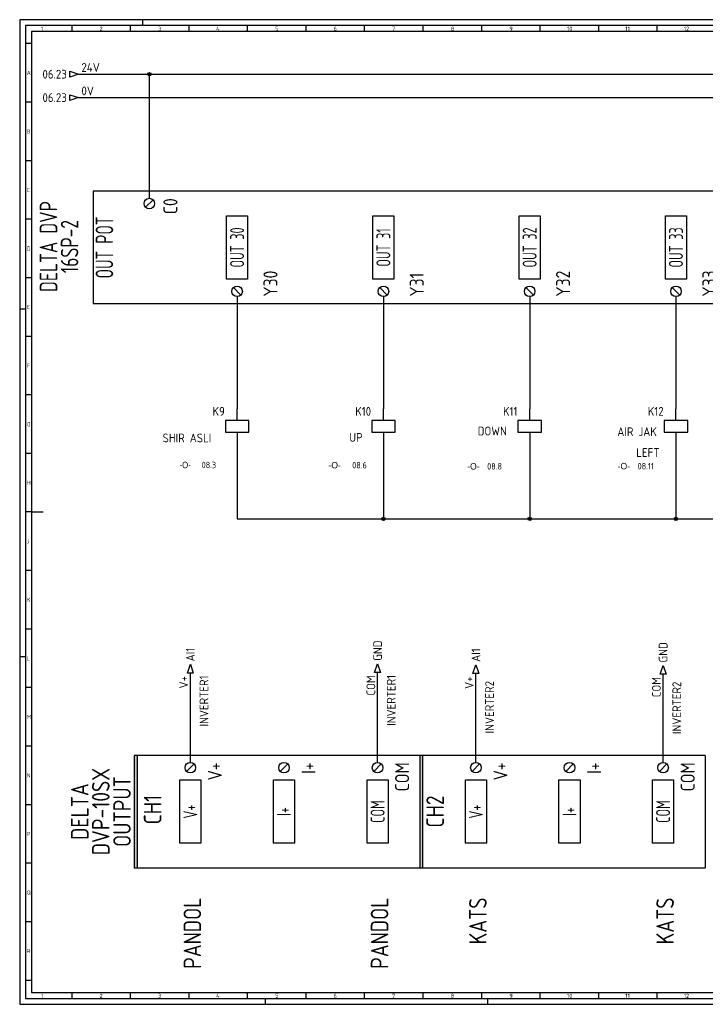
# Model space of a CAD drawing. Header units: millimetres. Extents: x 0 to 1189, y 5 to 846.
# Tile 1 of 2: x 0 to 586, y 5 to 846. Entities that reach past the tile are written whole.
import ezdxf
from ezdxf.enums import TextEntityAlignment as Align

# ---------------------------------------------------------------- set-up
doc = ezdxf.new("R2010")
doc.units = ezdxf.units.MM
doc.header["$LTSCALE"] = 12
for name, color, linetype in [('035', 5, 'Continuous'), ('07', 7, 'Continuous'), ('DESC', 1, 'Continuous'), ('MISC', 2, 'Continuous'), ('RED_2.5mm^2', 1, 'Continuous'), ('SYMS', 7, 'Continuous'), ('TAGS', 51, 'Continuous'), ('TERMS', 4, 'Continuous'), ('WIREREF', 61, 'Continuous'), ('WIREREF_DEST', 61, 'Continuous'), ('XREF', 7, 'Continuous')]:
    doc.layers.add(name, color=color, linetype=linetype)
doc.styles.add('ISO Proportional', font='isocp.shx')
doc.styles.add('WD_IEC', font='ISOCP2.shx', dxfattribs={"width": 0.9, "height": 4})

# ---------------------------------------------------------------- blocks, each defined once
blk = doc.blocks.new('IEC_border_a0')
at = {"layer": '035', "color": 0}
for p, q in [((0, 841), (0, 0)), ((1189, 841), (0, 841)), ((44.5, 836), (44.5, 831)), ((94.5, 836), (94.5, 831)), ((105, 841), (105, 836)), ((144.5, 836), (144.5, 831)), ((194.5, 836), (194.5, 831)), ((244.5, 836), (244.5, 831)), ((294.5, 836), (294.5, 831)), ((344.5, 836), (344.5, 831)), ((394.5, 836), (394.5, 831)), ((444.5, 836), (444.5, 831)), ((494.5, 836), (494.5, 831)), ((544.5, 836), (544.5, 831)), ((9.98, 820.54), (5, 820.54)), ((9.98, 770.54), (5, 770.54)), ((9.98, 720.54), (5, 720.54)), ((9.98, 670.54), (5, 670.54)), ((9.98, 620.54), (5, 620.54)), ((0, 594), (5, 594)), ((10, 570.5), (5.02, 570.5)), ((10, 520.5), (5, 520.5)), ((10, 470.5), (5.02, 470.5)), ((10, 420.5), (5.02, 420.5)), ((10, 370.5), (5.02, 370.5)), ((10, 320.5), (5.02, 320.5)), ((0, 297), (5, 297)), ((10.02, 270.46), (5.03, 270.46)), ((10.02, 220.46), (5.03, 220.46)), ((10.02, 170.46), (5.03, 170.46)), ((10.02, 120.46), (5.03, 120.46)), ((10.02, 70.46), (5.03, 70.46)), ((10.03, 20.42), (5.05, 20.42)), ((44.5, 10), (44.5, 5)), ((94.5, 10), (94.5, 5)), ((144.5, 10), (144.5, 5)), ((194.5, 10), (194.5, 5)), ((244.5, 10), (244.5, 5)), ((294.5, 10), (294.5, 5)), ((344.5, 10), (344.5, 5)), ((394.5, 10), (394.5, 5)), ((444.5, 10), (444.5, 5)), ((494.5, 10), (494.5, 5)), ((544.5, 10), (544.5, 5)), ((0, 0), (1189, 0)), ((210, 0), (210, 5)), ((400, 0), (400, 5))]:
    blk.add_line(p, q, dxfattribs=at)
blk.add_lwpolyline([(10, 10), (1179, 10), (1179, 831), (10, 831)], close=True, dxfattribs=at)
at = {"layer": '07', "color": 0}
blk.add_line((10, 420.5), (20, 420.5), dxfattribs=at)
blk.add_lwpolyline([(5, 5), (1184, 5), (1184, 836), (5, 836)], close=True, dxfattribs=at)
at = {"layer": '035', "color": 0, "style": 'ISO Proportional'}
for s, p in [('1', (18.31, 831.5)), ('2', (68.23, 831.5)), ('3', (118.18, 831.5)), ('4', (167.88, 831.5)), ('5', (218.34, 831.5)), ('6', (268.19, 831.5)), ('7', (318.17, 831.5)), ('8', (368.42, 831.5)), ('9', (418.46, 831.5)), ('10', (467.72, 831.5)), ('11', (517.49, 831.5)), ('12', (567.49, 831.5)), ('A', (6, 793.79)), ('B', (6, 743.79)), ('C', (6, 693.79)), ('D', (6, 643.79)), ('E', (6.02, 593.75)), ('F', (6.02, 543.75)), ('G', (6.02, 493.75)), ('H', (6.02, 443.75)), ('J', (6.02, 393.75)), ('K', (6.02, 343.75)), ('L', (6.03, 293.72)), ('M', (6.03, 243.72)), ('N', (6.03, 193.72)), ('P', (6.03, 143.72)), ('Q', (6.03, 93.72)), ('R', (6.05, 43.68)), ('1', (18.31, 5.5)), ('2', (68.23, 5.5)), ('3', (118.18, 5.5)), ('4', (167.88, 5.5)), ('5', (218.34, 5.5)), ('6', (268.19, 5.5)), ('7', (318.17, 5.5)), ('8', (368.42, 5.5)), ('9', (418.46, 5.5)), ('10', (467.72, 5.5)), ('11', (517.49, 5.5)), ('12', (567.49, 5.5))]:
    blk.add_text(s, height=3.5, dxfattribs=at).set_placement(p)
blk = doc.blocks.new('PLCIO_2F11')
at = {"layer": 'SYMS'}
for p, q in [((-48, 48), (-48, -48)), ((1007.91, 48), (-48, 48)), ((1007.91, -48), (1007.91, 48)), ((-3.18, 34.32), (3.18, 40.68)), ((66, -27), (66, 27)), ((66, 27), (84, 27)), ((84, 27), (84, -27)), ((191, -27), (191, 27)), ((191, 27), (209, 27)), ((209, 27), (209, -27)), ((316, -27), (316, 27)), ((316, 27), (334, 27)), ((334, 27), (334, -27)), ((441, -27), (441, 27)), ((441, 27), (459, 27)), ((459, 27), (459, -27)), ((566, -27), (566, 27)), ((566, 27), (584, 27)), ((584, 27), (584, -27)), ((691, -27), (691, 27)), ((691, 27), (709, 27)), ((709, 27), (709, -27)), ((816, -27), (816, 27)), ((816, 27), (834, 27)), ((834, 27), (834, -27)), ((941, -27), (941, 27)), ((941, 27), (959, 27)), ((959, 27), (959, -27)), ((84, -27), (66, -27)), ((209, -27), (191, -27)), ((334, -27), (316, -27)), ((459, -27), (441, -27)), ((584, -27), (566, -27)), ((709, -27), (691, -27)), ((834, -27), (816, -27)), ((959, -27), (941, -27)), ((71.82, -34.32), (78.18, -40.68)), ((196.82, -34.32), (203.18, -40.68)), ((321.82, -34.32), (328.18, -40.68)), ((446.82, -34.32), (453.18, -40.68)), ((571.82, -34.32), (578.18, -40.68)), ((696.82, -34.32), (703.18, -40.68)), ((821.82, -34.32), (828.18, -40.68)), ((946.82, -34.32), (953.18, -40.68)), ((-48, -48), (1007.91, -48))]:
    blk.add_line(p, q, dxfattribs=at)
for centre in [(0, 37.5), (75, -37.5), (200, -37.5), (325, -37.5), (450, -37.5), (575, -37.5), (700, -37.5), (825, -37.5), (950, -37.5)]:
    blk.add_circle(centre, 4.5, dxfattribs=at)
at = {"layer": 'SYMS', "style": 'WD_IEC', "width": 0.9}
for tag, p in [('TERMDESC01', (6, 60)), ('TERM02', (97.5, -42)), ('TERM03', (222.5, -42)), ('TERM04', (347.5, -42)), ('TERM05', (472.5, -42)), ('TERM06', (597.5, -42)), ('TERM07', (722.5, -42)), ('TERM08', (847.5, -42)), ('TERM09', (972.5, -42))]:
    blk.add_attdef(tag, text='', height=12, rotation=90, dxfattribs=at).set_placement(p, align=Align.TOP_LEFT)
for tag, p in [('DESCB02', (84, 66)), ('DESCC02', (102, 66)), ('DESCD02', (120, 66)), ('DESCB03', (209, 66)), ('DESCC03', (227, 66)), ('DESCD03', (245, 66)), ('DESCA04', (316, 66)), ('DESCB04', (334, 66)), ('DESCC04', (352, 66)), ('DESCD04', (370, 66)), ('DESCB05', (459, 66)), ('DESCC05', (477, 66)), ('DESCD05', (495, 66)), ('DESCA06', (566, 66)), ('DESCB06', (584, 66)), ('DESCC06', (602, 66)), ('DESCD06', (620, 66)), ('DESCA07', (691, 66)), ('DESCB07', (709, 66)), ('DESCC07', (727, 66)), ('DESCD07', (745, 66)), ('DESCA08', (816, 66)), ('DESCB08', (834, 66)), ('DESCC08', (852, 66)), ('DESCD08', (870, 66)), ('DESCB09', (959, 66)), ('DESCC09', (977, 66)), ('DESCD09', (995, 66)), ('DESCA02', (66, 66)), ('DESCE02', (138, 66)), ('DESCA03', (191, 66)), ('DESCE03', (263, 66)), ('DESCE04', (388, 66)), ('DESCA05', (441, 66)), ('DESCE05', (513, 66)), ('DESCE06', (638, 66)), ('DESCE07', (763, 66)), ('DESCE08', (888, 66)), ('DESCA09', (941, 66)), ('DESCE09', (1013, 66))]:
    blk.add_attdef(tag, p, '', height=15, rotation=90, dxfattribs=at)
at = {"layer": 'SYMS', "style": 'WD_IEC', "width": 0.9, "flags": 1}
for tag, p in [('X2TERM01', (0, 42)), ('X8TERM02', (75, -42)), ('X8TERM03', (200, -42)), ('X8TERM04', (325, -42)), ('X8TERM05', (450, -42)), ('X8TERM06', (575, -42)), ('X8TERM07', (700, -42)), ('X8TERM08', (825, -42)), ('X8TERM09', (950, -42))]:
    blk.add_attdef(tag, text='', height=1.92, rotation=90, dxfattribs=at).set_placement(p, align=Align.RIGHT)
at = {"layer": 'SYMS', "style": 'WD_IEC', "width": 0.9}
for tag, p in [('TERM01', (12, 42)), ('TERMDESC02', (81, -60)), ('TERMDESC03', (206, -60)), ('TERMDESC04', (331, -60)), ('TERMDESC05', (456, -60)), ('TERMDESC06', (581, -60)), ('TERMDESC07', (706, -60)), ('TERMDESC08', (831, -60)), ('TERMDESC09', (956, -60))]:
    blk.add_attdef(tag, text='', height=12, rotation=90, dxfattribs=at).set_placement(p, align=Align.TOP_RIGHT)
at = {"layer": 'SYMS', "style": 'WD_IEC'}
for tag, width, p in [('INST', 0.8, (-159, 0)), ('LINE1', 0.9, (-87, 0)), ('LINE2', 0.9, (-69, 0)), ('DESC', 0.9, (-50.84, 0)), ('LOC', 0.8, (-141, 0)), ('MFG', 0.8, (-123, 0)), ('CAT', 0.8, (-105, 0)), ('TAG', 0.7, (-30.87, 0))]:
    blk.add_attdef(tag, text='', height=15, rotation=90, dxfattribs=dict(at, width=width)).set_placement(p, align=Align.CENTER)
at = {"layer": 'SYMS', "style": 'WD_IEC', "width": 0.7}
for tag, p in [('TAGA02', (75, 0)), ('TAGA03', (200, 0)), ('TAGA04', (325, 0)), ('TAGA05', (450, 0)), ('TAGA06', (575, 0)), ('TAGA07', (700, 0)), ('TAGA08', (825, 0)), ('TAGA09', (950, 0))]:
    blk.add_attdef(tag, text='', height=12, rotation=90, dxfattribs=at).set_placement(p, align=Align.MIDDLE_CENTER)
at = {"layer": 'SYMS', "linetype": 'Continuous', "style": 'WD_IEC', "width": 0.9, "flags": 9}
blk.add_attdef('ASSYCODE', text='', height=1.92, rotation=90, dxfattribs=at).set_placement((-102.85, -22.08), align=Align.CENTER)
blk = doc.blocks.new('VCR1')
for p, q in [((0, 2.5), (0, 7.5)), ((0, -2.5), (0, -7.5))]:
    blk.add_line(p, q)
blk.add_lwpolyline([(-5, 2.5), (-5, -2.5), (5, -2.5), (5, 2.5)], close=True)
at = {"style": 'WD_IEC'}
for tag, p in [('INST', (-5.25, 11.5)), ('LOC', (-5.25, 8)), ('TAG1', (-5.25, 4.5)), ('DESC1', (-5.25, -6.85)), ('DESC2', (-5.25, -10.35)), ('DESC3', (-5.25, -13.85))]:
    blk.add_attdef(tag, text='', height=2.5, dxfattribs=at).set_placement(p, align=Align.RIGHT)
blk.add_attdef('TERM01', text='', height=2, rotation=90, dxfattribs=at).set_placement((-1, 7.5), align=Align.RIGHT)
at = {"style": 'WD_IEC', "flags": 1}
for tag, p, height in [('X2TERM01', (0, 7.5), 0.32), ('X4LINK', (-5, 0), 0.32), ('X1LINK', (5, 0), 0.32), ('ASSYCODE', (1, -4), 1), ('X8TERM02', (0, -7.5), 0.32), ('CATDESC', (1, -7), 1), ('FAMILY', (1, -5.5), 1)]:
    blk.add_attdef(tag, p, '', height=height, dxfattribs=at)
at = {"style": 'WD_IEC', "flags": 9}
for tag, p in [('MFG', (-6, 1)), ('CAT', (-6, -1.5))]:
    blk.add_attdef(tag, text='', height=1.5, dxfattribs=at).set_placement(p, align=Align.RIGHT)
at = {"style": 'WD_IEC'}
blk.add_attdef('TERM02', (-1, -7.5), '', height=2, rotation=90, dxfattribs=at)
at = {"lineweight": 9, "style": 'WD_IEC'}
for tag, p in [('NO', (-5.5, -16.5)), ('NC', (-5.5, -20))]:
    blk.add_attdef(tag, text='', height=2.5, dxfattribs=at).set_placement(p, align=Align.TOP_RIGHT)
for tag, p in [('XREFNO', (-4, -16.5)), ('XREFNC', (-4, -20))]:
    blk.add_attdef(tag, text='', height=2.5, dxfattribs=at).set_placement(p, align=Align.TOP_LEFT)
blk = doc.blocks.new('WDDOT')
for radius in [0.72, 0.449, 0.223]:
    blk.add_circle((0, 0), radius)
blk = doc.blocks.new('HA1D3')
blk.add_lwpolyline([(0, 0), (-3.75, -1.25), (-3.75, 1.25)], close=True)
at = {"style": 'WD_IEC'}
blk.add_attdef('XREF', text='', height=2.5, dxfattribs=at).set_placement((-5, 0), align=Align.MIDDLE_RIGHT)
at = {"style": 'WD_IEC', "flags": 1}
blk.add_attdef('SIGCODE', text='', height=1, dxfattribs=at).set_placement((-2.5, 1.8), align=Align.RIGHT)
at = {"style": 'WD_IEC'}
for tag, p, height, flags in [('X1TERM01', (0, 0), 0.32, 1), ('WIRENO', (1.25, 1), 2.5, 8)]:
    blk.add_attdef(tag, p, '', height=height, dxfattribs=dict(at, flags=flags))
blk.add_attdef('DESC1', text='', height=2.5, dxfattribs=at).set_placement((1.25, -1), align=Align.TOP_LEFT)
blk = doc.blocks.new('PLCIO_478F')
h = blk.add_hatch(color=256)
h.dxf.hatch_style = 1
h.paths.add_polyline_path([(-45.5, 48), (-48, 48), (-48, -48), (-45.5, -48)])
blk.add_line((196, 48), (196, -48))
at = {"layer": 'SYMS'}
for p, q in [((-48, 48), (-48, -48)), ((196, 48), (-48, 48)), ((-45.5, 48), (-45.5, -48)), ((-3.18, 34.32), (3.18, 40.68)), ((76.82, 34.32), (83.18, 40.68)), ((156.82, 34.32), (163.18, 40.68)), ((-9, -27), (-9, 27)), ((-9, 27), (9, 27)), ((9, 27), (9, -27)), ((71, -27), (71, 27)), ((71, 27), (89, 27)), ((89, 27), (89, -27)), ((151, -27), (151, 27)), ((151, 27), (169, 27)), ((169, 27), (169, -27)), ((9, -27), (-9, -27)), ((89, -27), (71, -27)), ((169, -27), (151, -27)), ((-48, -48), (196, -48))]:
    blk.add_line(p, q, dxfattribs=at)
for centre in [(0, 37.5), (80, 37.5), (160, 37.5)]:
    blk.add_circle(centre, 4.5, dxfattribs=at)
at = {"layer": 'SYMS', "style": 'WD_IEC', "width": 0.9}
for tag, p in [('TERMDESC02', (86.25, 60)), ('TERMDESC01', (6.25, 60)), ('TERMDESC03', (166.25, 60))]:
    blk.add_attdef(tag, text='', height=12, rotation=90, dxfattribs=at).set_placement(p, align=Align.TOP_LEFT)
at = {"layer": 'SYMS', "style": 'WD_IEC', "width": 0.9, "flags": 1}
for tag, p in [('X2TERM01', (0, 42)), ('X2TERM02', (80, 42)), ('X2TERM03', (160, 42))]:
    blk.add_attdef(tag, text='', height=1.92, rotation=90, dxfattribs=at).set_placement(p, align=Align.RIGHT)
at = {"layer": 'SYMS', "style": 'WD_IEC', "width": 0.9}
for tag, p in [('TERM01', (15, 42)), ('TERM02', (95, 42)), ('TERM03', (175, 42))]:
    blk.add_attdef(tag, text='', height=12, rotation=90, dxfattribs=at).set_placement(p, align=Align.TOP_RIGHT)
at = {"layer": 'SYMS', "style": 'WD_IEC'}
for tag, width, p in [('INST', 0.8, (-159, 0)), ('LINE1', 0.9, (-87, 0)), ('LINE2', 0.9, (-69, 0)), ('DESC', 0.9, (-50.84, 0)), ('LOC', 0.8, (-141, 0)), ('MFG', 0.8, (-123, 0)), ('CAT', 0.8, (-105, 0)), ('TAG', 0.9, (-26.92, -0.25))]:
    blk.add_attdef(tag, text='', height=15, rotation=90, dxfattribs=dict(at, width=width)).set_placement(p, align=Align.CENTER)
at = {"layer": 'SYMS', "style": 'WD_IEC', "width": 0.7}
for tag, p in [('TAGA01', (0, 0)), ('TAGA02', (80, 0)), ('TAGA03', (160, 0))]:
    blk.add_attdef(tag, text='', height=12, rotation=90, dxfattribs=at).set_placement(p, align=Align.MIDDLE_CENTER)
at = {"layer": 'SYMS', "linetype": 'Continuous', "style": 'WD_IEC', "width": 0.9, "flags": 9}
blk.add_attdef('ASSYCODE', text='', height=1.92, rotation=90, dxfattribs=at).set_placement((-102.85, -22.08), align=Align.CENTER)
at = {"layer": 'SYMS', "style": 'WD_IEC', "width": 0.9}
for tag, p in [('DESCA01', (-9, -111)), ('DESCB01', (9, -111)), ('DESCC01', (27, -111)), ('DESCD01', (45, -111)), ('DESCE01', (63, -111)), ('DESCA02', (71, -111)), ('DESCB02', (89, -111)), ('DESCC02', (107, -111)), ('DESCD02', (125, -111)), ('DESCE02', (143, -111)), ('DESCA03', (151, -111)), ('DESCB03', (169, -111)), ('DESCC03', (187, -111)), ('DESCD03', (205, -111)), ('DESCE03', (223, -111))]:
    blk.add_attdef(tag, text='', height=15, rotation=90, dxfattribs=at).set_placement(p, align=Align.RIGHT)
blk = doc.blocks.new('HA1S2')
blk.add_lwpolyline([(0, 3.75), (1.25, 0), (-1.25, 0)], close=True)
at = {"style": 'WD_IEC'}
blk.add_attdef('XREF', text='', height=2.5, rotation=90, dxfattribs=at).set_placement((0, 5), align=Align.MIDDLE_LEFT)
at = {"style": 'WD_IEC', "flags": 1}
blk.add_attdef('SIGCODE', text='', height=1, dxfattribs=at).set_placement((-2.5, 1.8), align=Align.RIGHT)
blk.add_attdef('X8TERM01', (0, 0), '', height=0.32, dxfattribs=at)
at = {"style": 'WD_IEC', "flags": 8}
blk.add_attdef('WIRENO', text='', height=2.5, rotation=90, dxfattribs=at).set_placement((-1, -1.25), align=Align.RIGHT)
at = {"style": 'WD_IEC'}
blk.add_attdef('DESC1', text='', height=2.5, rotation=90, dxfattribs=at).set_placement((1, -1.25), align=Align.TOP_RIGHT)

msp = doc.modelspace()

# ---------------------------------------------------------------- linework, layer by layer
at = {"layer": 'RED_2.5mm^2', "color": 0}
for p, q in [((50.27, 799.38), (1137.78, 799.38)), ((110.8, 693.39), (110.8, 799.38)), ((50.27, 779.38), (1139.03, 779.38)), ((185.8, 609.39), (185.8, 513.63)), ((310.8, 609.39), (310.8, 513.63)), ((435.8, 609.39), (435.8, 513.63)), ((560.8, 609.39), (560.8, 513.63)), ((185.8, 483.63), (185.8, 419.57)), ((310.8, 483.63), (310.8, 419.57)), ((435.8, 483.63), (435.8, 419.57)), ((560.8, 483.63), (560.8, 419.57)), ((185.8, 419.57), (1128.1, 419.57)), ((145.83, 211.56), (145.83, 287.84)), ((305.83, 211.56), (305.83, 288.38)), ((389.83, 211.56), (389.83, 287.44)), ((549.83, 211.56), (549.83, 286.9))]:
    msp.add_line(p, q, dxfattribs=at)

# ---------------------------------------------------------------- block references
msp.add_blockref('IEC_border_a0', (0, 4.94))
at = {"layer": 'SYMS'}
ref = msp.add_blockref('HA1D3', (50.27, 799.38), dxfattribs=dict(at, xscale=2, yscale=2, zscale=2))
ref.add_attrib('XREF', '06.23', dxfattribs={"layer": 'XREF', "height": 7.5, "style": 'WD_IEC'}).set_placement((40.27, 799.38), align=Align.MIDDLE_RIGHT)
ref.add_attrib('WIRENO', '24V', (52.77, 801.38), dxfattribs={"layer": 'WIREREF_DEST', "height": 7.5, "style": 'WD_IEC', "flags": 8})
at = {"layer": 'SYMS', "xscale": 2, "yscale": 2, "zscale": 2}
msp.add_blockref('WDDOT', (110.8, 799.38), dxfattribs=at)
at = {"layer": 'SYMS'}
ref = msp.add_blockref('HA1D3', (50.27, 779.38), dxfattribs=dict(at, xscale=2, yscale=2, zscale=2))
ref.add_attrib('XREF', '06.23', dxfattribs={"layer": 'XREF', "height": 7.5, "style": 'WD_IEC'}).set_placement((40.27, 779.38), align=Align.MIDDLE_RIGHT)
ref.add_attrib('WIRENO', '0V', (52.77, 781.38), dxfattribs={"layer": 'WIREREF_DEST', "height": 7.5, "style": 'WD_IEC', "flags": 8})
at = {"layer": 'SYMS', "color": 0}
ref = msp.add_blockref('PLCIO_2F11', (110.8, 651.39), dxfattribs=at)
ref.add_attrib('TERM01', 'C0', dxfattribs={"layer": 'TERMS', "height": 12, "rotation": 90, "style": 'WD_IEC', "width": 0.9}).set_placement((122.8, 693.39), align=Align.TOP_RIGHT)
ref.add_attrib('TAG', 'OUT POT', dxfattribs={"layer": 'TAGS', "height": 15, "rotation": 90, "style": 'WD_IEC', "width": 0.7}).set_placement((79.93, 651.39), align=Align.CENTER)
ref.add_attrib('CAT', '16SP-2', dxfattribs={"layer": 'MISC', "height": 15, "rotation": 90, "style": 'WD_IEC', "width": 0.8}).set_placement((50.14, 652.16), align=Align.CENTER)
ref.add_attrib('MFG', 'DELTA DVP', dxfattribs={"layer": 'MISC', "height": 15, "rotation": 90, "style": 'WD_IEC', "width": 0.8}).set_placement((32.14, 652.16), align=Align.CENTER)
ref.add_attrib('TERM02', 'Y30', dxfattribs={"layer": 'TERMS', "height": 12, "rotation": 90, "style": 'WD_IEC', "width": 0.9}).set_placement((208.3, 609.39), align=Align.TOP_LEFT)
ref.add_attrib('TAGA02', 'OUT 30', dxfattribs={"layer": 'TAGS', "height": 12, "rotation": 90, "style": 'WD_IEC', "width": 0.7}).set_placement((185.8, 651.39), align=Align.MIDDLE_CENTER)
ref.add_attrib('TERM03', 'Y31', dxfattribs={"layer": 'TERMS', "height": 12, "rotation": 90, "style": 'WD_IEC', "width": 0.9}).set_placement((333.3, 609.39), align=Align.TOP_LEFT)
ref.add_attrib('TAGA03', 'OUT 31', dxfattribs={"layer": 'TAGS', "height": 12, "rotation": 90, "style": 'WD_IEC', "width": 0.7}).set_placement((310.8, 651.39), align=Align.MIDDLE_CENTER)
ref.add_attrib('TERM04', 'Y32', dxfattribs={"layer": 'TERMS', "height": 12, "rotation": 90, "style": 'WD_IEC', "width": 0.9}).set_placement((458.3, 609.39), align=Align.TOP_LEFT)
ref.add_attrib('TAGA04', 'OUT 32', dxfattribs={"layer": 'TAGS', "height": 12, "rotation": 90, "style": 'WD_IEC', "width": 0.7}).set_placement((435.8, 651.39), align=Align.MIDDLE_CENTER)
ref.add_attrib('TERM05', 'Y33', dxfattribs={"layer": 'TERMS', "height": 12, "rotation": 90, "style": 'WD_IEC', "width": 0.9}).set_placement((583.3, 609.39), align=Align.TOP_LEFT)
ref.add_attrib('TAGA05', 'OUT 33', dxfattribs={"layer": 'TAGS', "height": 12, "rotation": 90, "style": 'WD_IEC', "width": 0.7}).set_placement((560.8, 651.39), align=Align.MIDDLE_CENTER)
ref.add_attrib('TERM06', 'Y34', dxfattribs={"layer": 'TERMS', "height": 12, "rotation": 90, "style": 'WD_IEC', "width": 0.9}).set_placement((708.3, 609.39), align=Align.TOP_LEFT)
ref.add_attrib('TAGA06', 'OUT 34', dxfattribs={"layer": 'TAGS', "height": 12, "rotation": 90, "style": 'WD_IEC', "width": 0.7}).set_placement((685.8, 651.39), align=Align.MIDDLE_CENTER)
ref.add_attrib('TERM07', 'Y35', dxfattribs={"layer": 'TERMS', "height": 12, "rotation": 90, "style": 'WD_IEC', "width": 0.9}).set_placement((833.3, 609.39), align=Align.TOP_LEFT)
ref.add_attrib('TAGA07', 'OUT 35', dxfattribs={"layer": 'TAGS', "height": 12, "rotation": 90, "style": 'WD_IEC', "width": 0.7}).set_placement((810.8, 651.39), align=Align.MIDDLE_CENTER)
ref.add_attrib('TERM08', 'Y36', dxfattribs={"layer": 'TERMS', "height": 12, "rotation": 90, "style": 'WD_IEC', "width": 0.9}).set_placement((958.3, 609.39), align=Align.TOP_LEFT)
ref.add_attrib('TAGA08', 'OUT 36', dxfattribs={"layer": 'TAGS', "height": 12, "rotation": 90, "style": 'WD_IEC', "width": 0.7}).set_placement((935.8, 651.39), align=Align.MIDDLE_CENTER)
ref.add_attrib('TERM09', 'Y37', dxfattribs={"layer": 'TERMS', "height": 12, "rotation": 90, "style": 'WD_IEC', "width": 0.9}).set_placement((1083.3, 609.39), align=Align.TOP_LEFT)
ref.add_attrib('TAGA09', 'OUT 37', dxfattribs={"layer": 'TAGS', "height": 12, "rotation": 90, "style": 'WD_IEC', "width": 0.7}).set_placement((1060.8, 651.39), align=Align.MIDDLE_CENTER)
ref = msp.add_blockref('VCR1', (185.8, 498.63), dxfattribs=dict(at, xscale=2, yscale=2, zscale=2))
ref.add_attrib('DESC1', 'SHIR ASLI', dxfattribs={"layer": 'DESC', "height": 7.5, "style": 'WD_IEC'}).set_placement((163.72, 484.93), align=Align.RIGHT)
ref.add_attrib('TAG1', 'K9', dxfattribs={"layer": 'TAGS', "height": 7.5, "style": 'WD_IEC'}).set_placement((175.3, 507.63), align=Align.RIGHT)
ref = msp.add_blockref('VCR1', (310.8, 498.63), dxfattribs=dict(at, xscale=2, yscale=2, zscale=2))
ref.add_attrib('DESC1', 'UP', dxfattribs={"layer": 'DESC', "height": 7.5, "style": 'WD_IEC'}).set_placement((293.05, 485.41), align=Align.RIGHT)
ref.add_attrib('TAG1', 'K10', dxfattribs={"layer": 'TAGS', "height": 7.5, "style": 'WD_IEC'}).set_placement((300.3, 507.63), align=Align.RIGHT)
ref = msp.add_blockref('VCR1', (435.8, 498.63), dxfattribs=dict(at, xscale=2, yscale=2, zscale=2))
ref.add_attrib('DESC1', 'DOWN', dxfattribs={"layer": 'DESC', "height": 7.5, "style": 'WD_IEC'}).set_placement((416.28, 490.84), align=Align.RIGHT)
ref.add_attrib('TAG1', 'K11', dxfattribs={"layer": 'TAGS', "height": 7.5, "style": 'WD_IEC'}).set_placement((425.3, 507.63), align=Align.RIGHT)
ref = msp.add_blockref('VCR1', (560.8, 498.63), dxfattribs=dict(at, xscale=2, yscale=2, zscale=2))
ref.add_attrib('DESC2', 'LEFT', dxfattribs={"layer": 'DESC', "height": 7.5, "style": 'WD_IEC'}).set_placement((546.72, 472.44), align=Align.RIGHT)
ref.add_attrib('DESC1', 'AIR JAK', dxfattribs={"layer": 'DESC', "height": 7.5, "style": 'WD_IEC'}).set_placement((544.45, 490.28), align=Align.RIGHT)
ref.add_attrib('TAG1', 'K12', dxfattribs={"layer": 'TAGS', "height": 7.5, "style": 'WD_IEC'}).set_placement((550.3, 507.63), align=Align.RIGHT)
at = {"layer": 'SYMS', "color": 0, "xscale": 2, "yscale": 2, "zscale": 2}
for p in [(310.8, 419.57), (435.8, 419.57), (560.8, 419.57)]:
    msp.add_blockref('WDDOT', p, dxfattribs=at)
at = {"layer": 'SYMS', "color": 0}
ref = msp.add_blockref('HA1S2', (145.83, 287.84), dxfattribs=dict(at, xscale=2, yscale=2, zscale=2))
ref.add_attrib('XREF', 'AI1', dxfattribs={"layer": 'XREF', "height": 7.5, "rotation": 90, "style": 'WD_IEC'}).set_placement((145.83, 297.84), align=Align.MIDDLE_LEFT)
ref.add_attrib('DESC1', 'INVERTER1', dxfattribs={"layer": 'DESC', "height": 7.5, "rotation": 90, "style": 'WD_IEC'}).set_placement((153.76, 285.76), align=Align.TOP_RIGHT)
ref.add_attrib('WIRENO', 'V+', dxfattribs={"layer": 'WIREREF', "height": 7.5, "rotation": 90, "style": 'WD_IEC', "flags": 8}).set_placement((143.83, 285.34), align=Align.RIGHT)
ref = msp.add_blockref('HA1S2', (305.83, 288.38), dxfattribs=dict(at, xscale=2, yscale=2, zscale=2))
ref.add_attrib('XREF', 'GND', dxfattribs={"layer": 'XREF', "height": 7.5, "rotation": 90, "style": 'WD_IEC'}).set_placement((305.83, 298.38), align=Align.MIDDLE_LEFT)
ref.add_attrib('DESC1', 'INVERTER1', dxfattribs={"layer": 'DESC', "height": 7.5, "rotation": 90, "style": 'WD_IEC'}).set_placement((313.76, 286.3), align=Align.TOP_RIGHT)
ref.add_attrib('WIRENO', 'COM', dxfattribs={"layer": 'WIREREF', "height": 7.5, "rotation": 90, "style": 'WD_IEC', "flags": 8}).set_placement((303.83, 285.88), align=Align.RIGHT)
ref = msp.add_blockref('HA1S2', (389.83, 287.44), dxfattribs=dict(at, xscale=2, yscale=2, zscale=2))
ref.add_attrib('XREF', 'AI1', dxfattribs={"layer": 'XREF', "height": 7.5, "rotation": 90, "style": 'WD_IEC'}).set_placement((389.83, 297.44), align=Align.MIDDLE_LEFT)
ref.add_attrib('DESC1', 'INVERTER2 ', dxfattribs={"layer": 'DESC', "height": 7.5, "rotation": 90, "style": 'WD_IEC'}).set_placement((397.76, 285.37), align=Align.TOP_RIGHT)
ref.add_attrib('WIRENO', 'V+', dxfattribs={"layer": 'WIREREF', "height": 7.5, "rotation": 90, "style": 'WD_IEC', "flags": 8}).set_placement((387.83, 284.94), align=Align.RIGHT)
ref = msp.add_blockref('HA1S2', (549.83, 286.9), dxfattribs=dict(at, xscale=2, yscale=2, zscale=2))
ref.add_attrib('XREF', 'GND', dxfattribs={"layer": 'XREF', "height": 7.5, "rotation": 90, "style": 'WD_IEC'}).set_placement((549.83, 296.9), align=Align.MIDDLE_LEFT)
ref.add_attrib('DESC1', 'INVERTER2 ', dxfattribs={"layer": 'DESC', "height": 7.5, "rotation": 90, "style": 'WD_IEC'}).set_placement((557.76, 284.82), align=Align.TOP_RIGHT)
ref.add_attrib('WIRENO', 'COM', dxfattribs={"layer": 'WIREREF', "height": 7.5, "rotation": 90, "style": 'WD_IEC', "flags": 8}).set_placement((547.83, 284.4), align=Align.RIGHT)
ref = msp.add_blockref('PLCIO_478F', (145.83, 169.56), dxfattribs=at)
ref.add_attrib('TERM01', 'V+', dxfattribs={"layer": 'TERMS', "height": 12, "rotation": 90, "style": 'WD_IEC', "width": 0.9}).set_placement((160.83, 211.56), align=Align.TOP_RIGHT)
ref.add_attrib('TAGA01', 'V+', dxfattribs={"layer": 'TAGS', "height": 12, "rotation": 90, "style": 'WD_IEC', "width": 0.7}).set_placement((145.83, 169.56), align=Align.MIDDLE_CENTER)
ref.add_attrib('DESCA01', 'PANDOL', dxfattribs={"layer": 'DESC', "height": 15, "rotation": 90, "style": 'WD_IEC', "width": 0.9}).set_placement((155.04, 96.15), align=Align.RIGHT)
ref.add_attrib('TAG', 'CH1', dxfattribs={"layer": 'TAGS', "height": 15, "rotation": 90, "style": 'WD_IEC', "width": 0.9}).set_placement((121.11, 171.23), align=Align.CENTER)
ref.add_attrib('DESC', 'OUTPUT', dxfattribs={"layer": 'DESC', "height": 15, "rotation": 90, "style": 'WD_IEC', "width": 0.9}).set_placement((94.99, 169.56), align=Align.CENTER)
ref.add_attrib('LINE1', 'DELTA', dxfattribs={"layer": 'MISC', "height": 15, "rotation": 90, "style": 'WD_IEC', "width": 0.9}).set_placement((58.83, 169.56), align=Align.CENTER)
ref.add_attrib('LINE2', 'DVP-10SX', dxfattribs={"layer": 'MISC', "height": 15, "rotation": 90, "style": 'WD_IEC', "width": 0.9}).set_placement((76.83, 169.56), align=Align.CENTER)
ref.add_attrib('TERM02', 'I+', dxfattribs={"layer": 'TERMS', "height": 12, "rotation": 90, "style": 'WD_IEC', "width": 0.9}).set_placement((240.83, 211.56), align=Align.TOP_RIGHT)
ref.add_attrib('TAGA02', 'I+', dxfattribs={"layer": 'TAGS', "height": 12, "rotation": 90, "style": 'WD_IEC', "width": 0.7}).set_placement((225.83, 169.56), align=Align.MIDDLE_CENTER)
ref.add_attrib('TERM03', 'COM', dxfattribs={"layer": 'TERMS', "height": 12, "rotation": 90, "style": 'WD_IEC', "width": 0.9}).set_placement((320.83, 211.56), align=Align.TOP_RIGHT)
ref.add_attrib('TAGA03', 'COM', dxfattribs={"layer": 'TAGS', "height": 12, "rotation": 90, "style": 'WD_IEC', "width": 0.7}).set_placement((305.83, 169.56), align=Align.MIDDLE_CENTER)
ref.add_attrib('DESCA03', 'PANDOL', dxfattribs={"layer": 'DESC', "height": 15, "rotation": 90, "style": 'WD_IEC', "width": 0.9}).set_placement((315.04, 96.15), align=Align.RIGHT)
ref = msp.add_blockref('PLCIO_478F', (389.83, 169.56), dxfattribs=at)
ref.add_attrib('TERM01', 'V+', dxfattribs={"layer": 'TERMS', "height": 12, "rotation": 90, "style": 'WD_IEC', "width": 0.9}).set_placement((404.83, 211.56), align=Align.TOP_RIGHT)
ref.add_attrib('TAGA01', 'V+', dxfattribs={"layer": 'TAGS', "height": 12, "rotation": 90, "style": 'WD_IEC', "width": 0.7}).set_placement((389.83, 169.56), align=Align.MIDDLE_CENTER)
ref.add_attrib('DESCA01', 'KATS', dxfattribs={"layer": 'DESC', "height": 15, "rotation": 90, "style": 'WD_IEC', "width": 0.9}).set_placement((399.04, 96.15), align=Align.RIGHT)
ref.add_attrib('TAG', 'CH2', dxfattribs={"layer": 'TAGS', "height": 15, "rotation": 90, "style": 'WD_IEC', "width": 0.9}).set_placement((362.49, 169.56), align=Align.CENTER)
ref.add_attrib('TERM02', 'I+', dxfattribs={"layer": 'TERMS', "height": 12, "rotation": 90, "style": 'WD_IEC', "width": 0.9}).set_placement((484.83, 211.56), align=Align.TOP_RIGHT)
ref.add_attrib('TAGA02', 'I+', dxfattribs={"layer": 'TAGS', "height": 12, "rotation": 90, "style": 'WD_IEC', "width": 0.7}).set_placement((469.83, 169.56), align=Align.MIDDLE_CENTER)
ref.add_attrib('TERM03', 'COM', dxfattribs={"layer": 'TERMS', "height": 12, "rotation": 90, "style": 'WD_IEC', "width": 0.9}).set_placement((564.83, 211.56), align=Align.TOP_RIGHT)
ref.add_attrib('TAGA03', 'COM', dxfattribs={"layer": 'TAGS', "height": 12, "rotation": 90, "style": 'WD_IEC', "width": 0.7}).set_placement((549.83, 169.56), align=Align.MIDDLE_CENTER)
ref.add_attrib('DESCA03', 'KATS', dxfattribs={"layer": 'DESC', "height": 15, "rotation": 90, "style": 'WD_IEC', "width": 0.9}).set_placement((559.04, 96.15), align=Align.RIGHT)

# ---------------------------------------------------------------- texts
at = {"layer": 'XREF', "char_height": 5.5, "attachment_point": 1, "style": 'WD_IEC'}
for s, insert in [('{\\Fmonotxt|c0;\\H0.67x;  \\Facaderef|c0;\\H1.49254x;-O-} {\\Fmonotxt|c0;\\H0.67x; } 08.3', (130.94, 468.34)), ('{\\Fmonotxt|c0;\\H0.67x;\\W1;  \\Facaderef|c0;\\H1.49254x;-O-\\Fisocp2|c0; \\Fmonotxt|c0;\\H0.67x; \\Fisocp2|c0;\\H1.49254x; 08.6}', (257.46, 468.17)), ('{\\Fmonotxt|c0;\\H0.67x;\\W1;  \\Facaderef|c0;\\H1.49254x;-O-\\Fisocp2|c0;\\H1x; \\Fmonotxt|c0;\\H0.67x; \\Fisocp2|c0;\\H1.49254x;08.8}', (376.02, 467.2)), ('{\\Fmonotxt|c0;\\H0.67x;\\W1;  \\Facaderef|c0;\\H1.49254x;-O-\\Fisocp2|c0; \\Fmonotxt|c0;\\H0.67x; \\Fisocp2|c0;\\H1.49254x;08.11}', (504.57, 467.36))]:
    msp.add_mtext(s, dxfattribs=dict(at, insert=insert))

doc.saveas('drawing.dxf')
